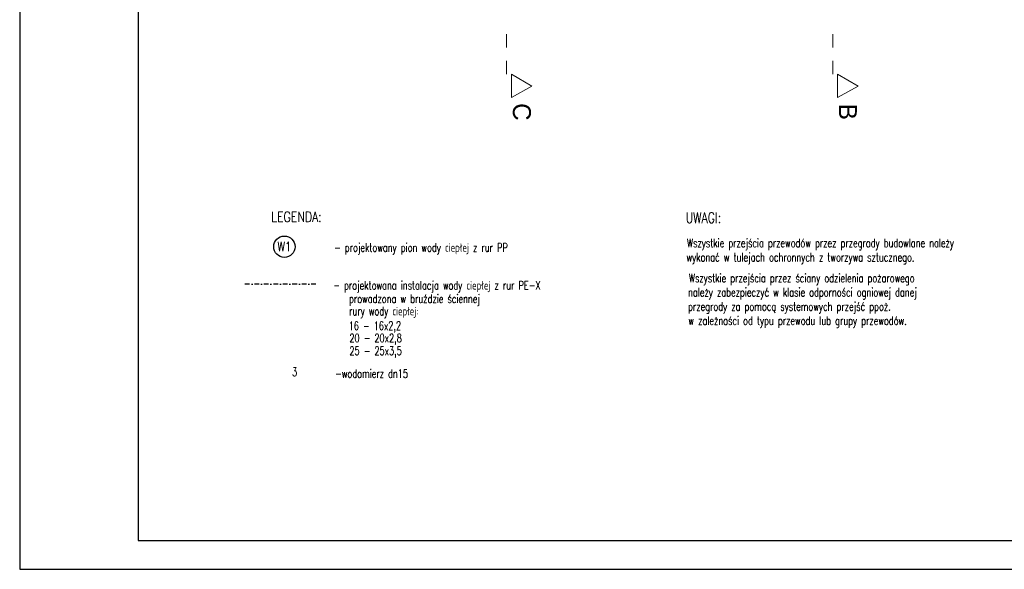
# Model space of a CAD drawing. Extents: x -515158 to -464725, y 20769 to 114053.
# Tile 33 of 69: x -512477 to -491671, y 53556 to 65167. Entities that reach past the tile are written whole.
import ezdxf

# ---------------------------------------------------------------- set-up
doc = ezdxf.new("R2010")
doc.units = 0
doc.header["$MEASUREMENT"] = 0
doc.set_wipeout_variables(frame=1)
doc.linetypes.add('DASHDOT', pattern=[1, 0.5, -0.25, 0, -0.25])
doc.linetypes.add('Dashed', pattern=[564.444447, 282.222223, -282.222223])
for name, color, linetype in [('#kan_san-op', 34, 'Continuous'), ('#op-co', 3, 'Continuous'), ('#opisy', 7, 'Continuous'), ('_TABELA', 7, 'Continuous')]:
    doc.layers.add(name, color=color, linetype=linetype)
for name, color, linetype, lineweight in [('#podkład', 252, 'Continuous', 9), ('_MK_TEKST', 3, 'Continuous', 18), ('INWENT OPISY_Nr_Pióra__21', 252, 'Continuous', 9), ('INWENT OPISY_Nr_Pióra__41', 252, 'Continuous', 15), ('IS_Ciepła_woda', 1, 'DASHDOT', 30), ('Urządzenia - Armatura', 252, 'Continuous', 9)]:
    doc.layers.add(name, color=color, linetype=linetype, lineweight=lineweight)
doc.styles.add('GENERATED_STYLE_7', font='txt')
doc.styles.add('GLOWNE', font='romans.shx', dxfattribs={"width": 0.8})
doc.styles.add('ROMANS', font='romans', dxfattribs={"width": 0.8})

# ---------------------------------------------------------------- blocks, each defined once
blk = doc.blocks.new('p1')
at = {"layer": 'INWENT OPISY_Nr_Pióra__41', "color": 252, "linetype": 'Dashed'}
for p, q in [((-502188, 64864), (-502188, 63764)), ((-495293, 64864), (-495293, 63764))]:
    blk.add_line(p, q, dxfattribs=at)
at = {"layer": 'INWENT OPISY_Nr_Pióra__41', "color": 252, "linetype": 'Continuous'}
for p, q in [((-501652, 63764), (-502088, 64020)), ((-502088, 63520), (-502088, 64020)), ((-494757, 63764), (-495193, 64020)), ((-495193, 63520), (-495193, 64020)), ((-502088, 63520), (-501652, 63764)), ((-495193, 63520), (-494757, 63764))]:
    blk.add_line(p, q, dxfattribs=at)
at = {"layer": 'INWENT OPISY_Nr_Pióra__21', "color": 252, "linetype": 'Continuous', "char_height": 380, "attachment_point": 2, "rotation": 270, "style": 'GENERATED_STYLE_7'}
for s, insert in [('{C}', (-501675, 63220)), ('{B}', (-494786, 63220))]:
    blk.add_mtext(s, dxfattribs=dict(at, insert=insert))

msp = doc.modelspace()

# ---------------------------------------------------------------- hatches: boundary and pattern name
at = {"layer": 'Urządzenia - Armatura'}
msp.add_hatch(color=256, dxfattribs=at).paths.add_polyline_path([(-502920, 54296), (-502920, 54296), (-502920, 54295), (-502920, 54295)])

# ---------------------------------------------------------------- linework, layer by layer
at = {"layer": '#kan_san-op', "color": 7}
msp.add_circle((-506884, 60370), 225, dxfattribs=at)
at = {"layer": 'IS_Ciepła_woda', "ltscale": 200}
msp.add_line((-506217, 59583), (-507722, 59583), dxfattribs=at)

# ---------------------------------------------------------------- block references
at = {"layer": '#podkład'}
msp.add_blockref('p1', (0, 0), dxfattribs=at)

# ---------------------------------------------------------------- texts
at = {"layer": '#kan_san-op', "color": 7, "insert": (-507032, 60374), "char_height": 196.4, "attachment_point": 4, "style": 'GLOWNE'}
msp.add_mtext('{\\W0.8;W1}', dxfattribs=at)
at = {"layer": '#op-co', "color": 21, "style": 'ROMANS', "width": 0.8}
msp.add_text('LEGENDA:', height=211.8, dxfattribs=at).set_placement((-507163, 60897))
at = {"layer": '#opisy', "color": 7, "style": 'ROMANS', "width": 0.7}
for s, p in [('Wszystkie przejścia przewodów przez przegrody budowlane należy', (-498377, 60360)), ('- projektowany pion wody ciepłej z rur PP', (-505834, 60265)), ('wykonać w tulejach ochronnych z tworzywa sztucznego.', (-498386, 60060)), ('Wszystkie przejścia przez ściany odzielenia pożarowego', (-498336, 59619)), ('- projektowana instalacja wody ciepłej z rur PE-X', (-505850, 59465)), ('należy zabezpieczyć w klasie odporności ogniowej danej', (-498353, 59319)), ('prowadzona w bruździe ściennej  ', (-505516, 59183)), ('rury wody ciepłej:', (-505515, 58921)), ('przegrody za pomocą systemowych przejść ppoż. ', (-498353, 59019)), ('w zależności od typu przewodu lub grupy przewodów.', (-498345, 58719)), ('16 - 16x2,2', (-505525, 58611)), ('20 - 20x2,8', (-505510, 58352)), ('25 - 25x3,5', (-505510, 58082)), ('3', (-506721, 57636)), ('-wodomierz dn15', (-505810, 57600))]:
    msp.add_text(s, height=180, dxfattribs=at).set_placement(p)
at = {"layer": '_MK_TEKST', "color": 21, "lineweight": 25, "ltscale": 200, "style": 'ROMANS', "width": 0.75}
msp.add_text('UWAGI:', height=226.1, dxfattribs=at).set_placement((-498404, 60870))

# ---------------------------------------------------------------- next in the draw order: wipeouts: each hides what was drawn before it
msp.add_wipeout([(-512477, 83256), (-509977, 82646), (-509977, 54166), (-512477, 53556)])

# ---------------------------------------------------------------- next in the draw order: linework, layer by layer
at = {"layer": '_TABELA', "color": 7}
msp.add_lwpolyline([(-512477, 83256), (-470477, 83256), (-512477, 83256), (-512477, 53556), (-470477, 53556), (-470477, 83256)], dxfattribs=at)
msp.add_lwpolyline([(-471077, 82646), (-509977, 82646), (-509977, 54166), (-471077, 54166)], close=True, dxfattribs=at)

doc.saveas('drawing.dxf')
